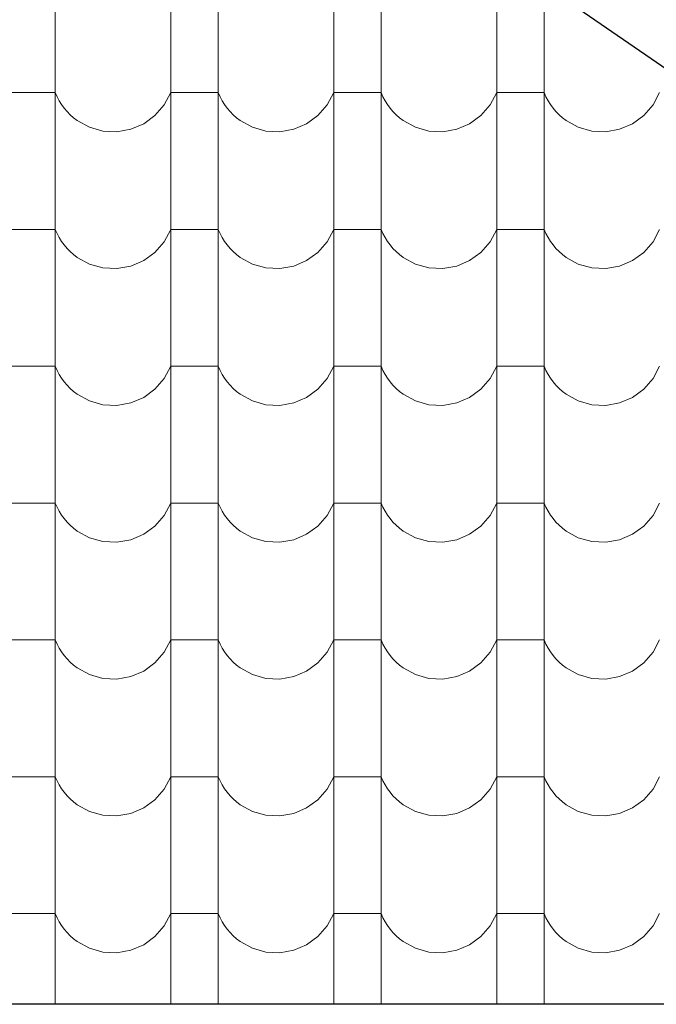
# Model space of a CAD drawing. Header units: millimetres. Extents: x -61343 to 9939, y -6894 to 7453.
# Tile 204 of 255: x 1628 to 1757, y -3576 to -3377. Entities that reach past the tile are written whole.
import ezdxf

# ---------------------------------------------------------------- set-up
doc = ezdxf.new("R2010")
doc.units = ezdxf.units.MM
doc.header["$MEASUREMENT"] = 0
doc.layers.add('810-G Ogólne', color=7, linetype='Continuous')
doc.layers.add('990-D Import IFC', color=7, linetype='Continuous')

# ---------------------------------------------------------------- blocks, each defined once
blk = doc.blocks.new('*X1822', base_point=(515069.4, 47309.9))
at = {"layer": '990-D Import IFC', "color": 251, "linetype": 'Continuous', "lineweight": 13, "true_color": 0x6a6a6a}
for p, q in [((526337.5, -17508.1), (526337.5, -17785.1)), ((526571.4, -17508.1), (526571.4, -17785.1)), ((526667.5, -17508.1), (526667.5, -17785.1)), ((526901.4, -17508.1), (526901.4, -17785.1)), ((526997.5, -17508.1), (526997.5, -17785.1)), ((527231.4, -17508.1), (527231.4, -17785.1)), ((527327.5, -17508.1), (527327.5, -17785.1)), ((526337.5, -17785.1), (526337.5, -18062.1)), ((526571.4, -17785.1), (526571.4, -18062.1)), ((526667.5, -17785.1), (526667.5, -18062.1)), ((526901.4, -17785.1), (526901.4, -18062.1)), ((526997.5, -17785.1), (526997.5, -18062.1)), ((527231.4, -17785.1), (527231.4, -18062.1)), ((527327.5, -17785.1), (527327.5, -18062.1)), ((526289.4, -17893.2), (526241.4, -17893.2)), ((526337.5, -17893.2), (526289.4, -17893.2)), ((526337.5, -17893.2), (526341.1, -17901.5)), ((526558.1, -17918.2), (526571.4, -17893.2)), ((526619.4, -17893.2), (526571.4, -17893.2)), ((526667.5, -17893.2), (526619.4, -17893.2)), ((526667.5, -17893.2), (526671.1, -17901.5)), ((526888.1, -17918.2), (526901.4, -17893.2)), ((526949.4, -17893.2), (526901.4, -17893.2)), ((526997.5, -17893.2), (526949.4, -17893.2)), ((526997.5, -17893.2), (527001.1, -17901.5)), ((527218.1, -17918.2), (527231.4, -17893.2)), ((527279.4, -17893.2), (527231.4, -17893.2)), ((527327.5, -17893.2), (527279.4, -17893.2)), ((527327.5, -17893.2), (527331.1, -17901.5)), ((527548.1, -17918.2), (527561.4, -17893.2)), ((526341.1, -17901.5), (526345.4, -17909.6)), ((526345.4, -17909.6), (526350.2, -17917.3)), ((526350.2, -17917.3), (526355.5, -17924.7)), ((526539.4, -17939.7), (526558.1, -17918.2)), ((526671.1, -17901.5), (526675.4, -17909.6)), ((526675.4, -17909.6), (526680.2, -17917.3)), ((526680.2, -17917.3), (526685.5, -17924.7)), ((526869.4, -17939.7), (526888.1, -17918.2)), ((527001.1, -17901.5), (527005.4, -17909.6)), ((527005.4, -17909.6), (527010.2, -17917.3)), ((527010.2, -17917.3), (527015.5, -17924.7)), ((527199.4, -17939.7), (527218.1, -17918.2)), ((527331.1, -17901.5), (527335.4, -17909.6)), ((527335.4, -17909.6), (527340.2, -17917.3)), ((527340.2, -17917.3), (527345.5, -17924.7)), ((527529.4, -17939.7), (527548.1, -17918.2)), ((526355.5, -17924.7), (526361.4, -17931.6)), ((526361.4, -17931.6), (526367.8, -17938.1)), ((526367.8, -17938.1), (526374.6, -17944.2)), ((526685.5, -17924.7), (526691.4, -17931.6)), ((526691.4, -17931.6), (526697.8, -17938.1)), ((526697.8, -17938.1), (526704.6, -17944.2)), ((527015.5, -17924.7), (527021.4, -17931.6)), ((527021.4, -17931.6), (527027.8, -17938.1)), ((527027.8, -17938.1), (527034.6, -17944.2)), ((527345.5, -17924.7), (527351.4, -17931.6)), ((527351.4, -17931.6), (527357.8, -17938.1)), ((527357.8, -17938.1), (527364.6, -17944.2)), ((526374.6, -17944.2), (526381.9, -17949.7)), ((526381.9, -17949.7), (526406.7, -17963.4)), ((526490.4, -17967.5), (526516.5, -17956.4)), ((526516.5, -17956.4), (526539.4, -17939.7)), ((526704.6, -17944.2), (526711.9, -17949.7)), ((526711.9, -17949.7), (526736.7, -17963.4)), ((526820.4, -17967.5), (526846.5, -17956.4)), ((526846.5, -17956.4), (526869.4, -17939.7)), ((527034.6, -17944.2), (527041.9, -17949.7)), ((527041.9, -17949.7), (527066.7, -17963.4)), ((527150.4, -17967.5), (527176.5, -17956.4)), ((527176.5, -17956.4), (527199.4, -17939.7)), ((527364.6, -17944.2), (527371.9, -17949.7)), ((527371.9, -17949.7), (527396.7, -17963.4)), ((527480.4, -17967.5), (527506.5, -17956.4)), ((527506.5, -17956.4), (527529.4, -17939.7)), ((526406.7, -17963.4), (526434.1, -17971.1)), ((526434.1, -17971.1), (526462.4, -17972.5)), ((526462.4, -17972.5), (526490.4, -17967.5)), ((526736.7, -17963.4), (526764.1, -17971.1)), ((526764.1, -17971.1), (526792.4, -17972.5)), ((526792.4, -17972.5), (526820.4, -17967.5)), ((527066.7, -17963.4), (527094.1, -17971.1)), ((527094.1, -17971.1), (527122.4, -17972.5)), ((527122.4, -17972.5), (527150.4, -17967.5)), ((527396.7, -17963.4), (527424.1, -17971.1)), ((527424.1, -17971.1), (527452.4, -17972.5)), ((527452.4, -17972.5), (527480.4, -17967.5)), ((526337.5, -18062.1), (526337.5, -18339.1)), ((526571.4, -18062.1), (526571.4, -18339.1)), ((526667.5, -18062.1), (526667.5, -18339.1)), ((526901.4, -18062.1), (526901.4, -18339.1)), ((526997.5, -18062.1), (526997.5, -18339.1)), ((527231.4, -18062.1), (527231.4, -18339.1)), ((527327.5, -18062.1), (527327.5, -18339.1)), ((526289.4, -18170.2), (526241.4, -18170.2)), ((526337.5, -18170.2), (526289.4, -18170.2)), ((526337.5, -18170.2), (526341.1, -18178.5)), ((526558.1, -18195.2), (526571.4, -18170.2)), ((526619.4, -18170.2), (526571.4, -18170.2)), ((526667.5, -18170.2), (526619.4, -18170.2)), ((526667.5, -18170.2), (526671.1, -18178.5)), ((526888.1, -18195.2), (526901.4, -18170.2)), ((526949.4, -18170.2), (526901.4, -18170.2)), ((526997.5, -18170.2), (526949.4, -18170.2)), ((526997.5, -18170.2), (527001.1, -18178.5)), ((527218.1, -18195.2), (527231.4, -18170.2)), ((527279.4, -18170.2), (527231.4, -18170.2)), ((527327.5, -18170.2), (527279.4, -18170.2)), ((527327.5, -18170.2), (527331.1, -18178.5)), ((527548.1, -18195.2), (527561.4, -18170.2)), ((526341.1, -18178.5), (526345.4, -18186.6)), ((526345.4, -18186.6), (526350.2, -18194.3)), ((526350.2, -18194.3), (526355.5, -18201.7)), ((526539.4, -18216.7), (526558.1, -18195.2)), ((526671.1, -18178.5), (526675.4, -18186.6)), ((526675.4, -18186.6), (526680.2, -18194.3)), ((526680.2, -18194.3), (526685.5, -18201.7)), ((526869.4, -18216.7), (526888.1, -18195.2)), ((527001.1, -18178.5), (527005.4, -18186.6)), ((527005.4, -18186.6), (527010.2, -18194.3)), ((527010.2, -18194.3), (527015.5, -18201.7)), ((527199.4, -18216.7), (527218.1, -18195.2)), ((527331.1, -18178.5), (527335.4, -18186.6)), ((527335.4, -18186.6), (527340.2, -18194.3)), ((527340.2, -18194.3), (527345.5, -18201.7)), ((527529.4, -18216.7), (527548.1, -18195.2)), ((526355.5, -18201.7), (526361.4, -18208.6)), ((526361.4, -18208.6), (526367.8, -18215.1)), ((526367.8, -18215.1), (526374.6, -18221.2)), ((526516.5, -18233.4), (526539.4, -18216.7)), ((526685.5, -18201.7), (526691.4, -18208.6)), ((526691.4, -18208.6), (526697.8, -18215.1)), ((526697.8, -18215.1), (526704.6, -18221.2)), ((526846.5, -18233.4), (526869.4, -18216.7)), ((527015.5, -18201.7), (527021.4, -18208.6)), ((527021.4, -18208.6), (527027.8, -18215.1)), ((527027.8, -18215.1), (527034.6, -18221.2)), ((527176.5, -18233.4), (527199.4, -18216.7)), ((527345.5, -18201.7), (527351.4, -18208.6)), ((527351.4, -18208.6), (527357.8, -18215.1)), ((527357.8, -18215.1), (527364.6, -18221.2)), ((527506.5, -18233.4), (527529.4, -18216.7)), ((526374.6, -18221.2), (526381.9, -18226.7)), ((526381.9, -18226.7), (526406.7, -18240.4)), ((526490.4, -18244.5), (526516.5, -18233.4)), ((526704.6, -18221.2), (526711.9, -18226.7)), ((526711.9, -18226.7), (526736.7, -18240.4)), ((526820.4, -18244.5), (526846.5, -18233.4)), ((527034.6, -18221.2), (527041.9, -18226.7)), ((527041.9, -18226.7), (527066.7, -18240.4)), ((527150.4, -18244.5), (527176.5, -18233.4)), ((527364.6, -18221.2), (527371.9, -18226.7)), ((527371.9, -18226.7), (527396.7, -18240.4)), ((527480.4, -18244.5), (527506.5, -18233.4)), ((526406.7, -18240.4), (526434.1, -18248.1)), ((526434.1, -18248.1), (526462.4, -18249.5)), ((526462.4, -18249.5), (526490.4, -18244.5)), ((526736.7, -18240.4), (526764.1, -18248.1)), ((526764.1, -18248.1), (526792.4, -18249.5)), ((526792.4, -18249.5), (526820.4, -18244.5)), ((527066.7, -18240.4), (527094.1, -18248.1)), ((527094.1, -18248.1), (527122.4, -18249.5)), ((527122.4, -18249.5), (527150.4, -18244.5)), ((527396.7, -18240.4), (527424.1, -18248.1)), ((527424.1, -18248.1), (527452.4, -18249.5)), ((527452.4, -18249.5), (527480.4, -18244.5)), ((526337.5, -18339.1), (526337.5, -18616.1)), ((526571.4, -18339.1), (526571.4, -18616.1)), ((526667.5, -18339.1), (526667.5, -18616.1)), ((526901.4, -18339.1), (526901.4, -18616.1)), ((526997.5, -18339.1), (526997.5, -18616.1)), ((527231.4, -18339.1), (527231.4, -18616.1)), ((527327.5, -18339.1), (527327.5, -18616.1)), ((526289.4, -18447.2), (526241.4, -18447.2)), ((526337.5, -18447.2), (526289.4, -18447.2)), ((526337.5, -18447.2), (526341.1, -18455.5)), ((526341.1, -18455.5), (526345.4, -18463.6)), ((526558.1, -18472.2), (526571.4, -18447.2)), ((526619.4, -18447.2), (526571.4, -18447.2)), ((526667.5, -18447.2), (526619.4, -18447.2)), ((526667.5, -18447.2), (526671.1, -18455.5)), ((526671.1, -18455.5), (526675.4, -18463.6)), ((526888.1, -18472.2), (526901.4, -18447.2)), ((526949.4, -18447.2), (526901.4, -18447.2)), ((526997.5, -18447.2), (526949.4, -18447.2)), ((526997.5, -18447.2), (527001.1, -18455.5)), ((527001.1, -18455.5), (527005.4, -18463.6)), ((527218.1, -18472.2), (527231.4, -18447.2)), ((527279.4, -18447.2), (527231.4, -18447.2)), ((527327.5, -18447.2), (527279.4, -18447.2)), ((527327.5, -18447.2), (527331.1, -18455.5)), ((527331.1, -18455.5), (527335.4, -18463.6)), ((527548.1, -18472.2), (527561.4, -18447.2)), ((526345.4, -18463.6), (526350.2, -18471.3)), ((526350.2, -18471.3), (526355.5, -18478.7)), ((526539.4, -18493.7), (526558.1, -18472.2)), ((526675.4, -18463.6), (526680.2, -18471.3)), ((526680.2, -18471.3), (526685.5, -18478.7)), ((526869.4, -18493.7), (526888.1, -18472.2)), ((527005.4, -18463.6), (527010.2, -18471.3)), ((527010.2, -18471.3), (527015.5, -18478.7)), ((527199.4, -18493.7), (527218.1, -18472.2)), ((527335.4, -18463.6), (527340.2, -18471.3)), ((527340.2, -18471.3), (527345.5, -18478.7)), ((527529.4, -18493.7), (527548.1, -18472.2)), ((526355.5, -18478.7), (526361.4, -18485.6)), ((526361.4, -18485.6), (526367.8, -18492.1)), ((526367.8, -18492.1), (526374.6, -18498.2)), ((526516.5, -18510.4), (526539.4, -18493.7)), ((526685.5, -18478.7), (526691.4, -18485.6)), ((526691.4, -18485.6), (526697.8, -18492.1)), ((526697.8, -18492.1), (526704.6, -18498.2)), ((526846.5, -18510.4), (526869.4, -18493.7)), ((527015.5, -18478.7), (527021.4, -18485.6)), ((527021.4, -18485.6), (527027.8, -18492.1)), ((527027.8, -18492.1), (527034.6, -18498.2)), ((527176.5, -18510.4), (527199.4, -18493.7)), ((527345.5, -18478.7), (527351.4, -18485.6)), ((527351.4, -18485.6), (527357.8, -18492.1)), ((527357.8, -18492.1), (527364.6, -18498.2)), ((527506.5, -18510.4), (527529.4, -18493.7)), ((526374.6, -18498.2), (526381.9, -18503.7)), ((526381.9, -18503.7), (526406.7, -18517.4)), ((526490.4, -18521.5), (526516.5, -18510.4)), ((526704.6, -18498.2), (526711.9, -18503.7)), ((526711.9, -18503.7), (526736.7, -18517.4)), ((526820.4, -18521.5), (526846.5, -18510.4)), ((527034.6, -18498.2), (527041.9, -18503.7)), ((527041.9, -18503.7), (527066.7, -18517.4)), ((527150.4, -18521.5), (527176.5, -18510.4)), ((527364.6, -18498.2), (527371.9, -18503.7)), ((527371.9, -18503.7), (527396.7, -18517.4)), ((527480.4, -18521.5), (527506.5, -18510.4)), ((526406.7, -18517.4), (526434.1, -18525.1)), ((526434.1, -18525.1), (526462.4, -18526.5)), ((526462.4, -18526.5), (526490.4, -18521.5)), ((526736.7, -18517.4), (526764.1, -18525.1)), ((526764.1, -18525.1), (526792.4, -18526.5)), ((526792.4, -18526.5), (526820.4, -18521.5)), ((527066.7, -18517.4), (527094.1, -18525.1)), ((527094.1, -18525.1), (527122.4, -18526.5)), ((527122.4, -18526.5), (527150.4, -18521.5)), ((527396.7, -18517.4), (527424.1, -18525.1)), ((527424.1, -18525.1), (527452.4, -18526.5)), ((527452.4, -18526.5), (527480.4, -18521.5)), ((526337.5, -18616.1), (526337.5, -18893.1)), ((526571.4, -18616.1), (526571.4, -18893.1)), ((526667.5, -18616.1), (526667.5, -18893.1)), ((526901.4, -18616.1), (526901.4, -18893.1)), ((526997.5, -18616.1), (526997.5, -18893.1)), ((527231.4, -18616.1), (527231.4, -18893.1)), ((527327.5, -18616.1), (527327.5, -18893.1)), ((526289.4, -18724.2), (526241.4, -18724.2)), ((526337.5, -18724.2), (526289.4, -18724.2)), ((526337.5, -18724.2), (526341.1, -18732.5)), ((526341.1, -18732.5), (526345.4, -18740.6)), ((526558.1, -18749.2), (526571.4, -18724.2)), ((526619.4, -18724.2), (526571.4, -18724.2)), ((526667.5, -18724.2), (526619.4, -18724.2)), ((526667.5, -18724.2), (526671.1, -18732.5)), ((526671.1, -18732.5), (526675.4, -18740.6)), ((526888.1, -18749.2), (526901.4, -18724.2)), ((526949.4, -18724.2), (526901.4, -18724.2)), ((526997.5, -18724.2), (526949.4, -18724.2)), ((526997.5, -18724.2), (527001.1, -18732.5)), ((527001.1, -18732.5), (527005.4, -18740.6)), ((527218.1, -18749.2), (527231.4, -18724.2)), ((527279.4, -18724.2), (527231.4, -18724.2)), ((527327.5, -18724.2), (527279.4, -18724.2)), ((527327.5, -18724.2), (527331.1, -18732.5)), ((527331.1, -18732.5), (527335.4, -18740.6)), ((527548.1, -18749.2), (527561.4, -18724.2)), ((526345.4, -18740.6), (526350.2, -18748.3)), ((526350.2, -18748.3), (526355.5, -18755.7)), ((526355.5, -18755.7), (526361.4, -18762.6)), ((526539.4, -18770.7), (526558.1, -18749.2)), ((526675.4, -18740.6), (526680.2, -18748.3)), ((526680.2, -18748.3), (526685.5, -18755.7)), ((526685.5, -18755.7), (526691.4, -18762.6)), ((526869.4, -18770.7), (526888.1, -18749.2)), ((527005.4, -18740.6), (527010.2, -18748.3)), ((527010.2, -18748.3), (527015.5, -18755.7)), ((527015.5, -18755.7), (527021.4, -18762.6)), ((527199.4, -18770.7), (527218.1, -18749.2)), ((527335.4, -18740.6), (527340.2, -18748.3)), ((527340.2, -18748.3), (527345.5, -18755.7)), ((527345.5, -18755.7), (527351.4, -18762.6)), ((527529.4, -18770.7), (527548.1, -18749.2)), ((526361.4, -18762.6), (526367.8, -18769.1)), ((526367.8, -18769.1), (526374.6, -18775.2)), ((526374.6, -18775.2), (526381.9, -18780.7)), ((526516.5, -18787.4), (526539.4, -18770.7)), ((526691.4, -18762.6), (526697.8, -18769.1)), ((526697.8, -18769.1), (526704.6, -18775.2)), ((526704.6, -18775.2), (526711.9, -18780.7)), ((526846.5, -18787.4), (526869.4, -18770.7)), ((527021.4, -18762.6), (527027.8, -18769.1)), ((527027.8, -18769.1), (527034.6, -18775.2)), ((527034.6, -18775.2), (527041.9, -18780.7)), ((527176.5, -18787.4), (527199.4, -18770.7)), ((527351.4, -18762.6), (527357.8, -18769.1)), ((527357.8, -18769.1), (527364.6, -18775.2)), ((527364.6, -18775.2), (527371.9, -18780.7)), ((527506.5, -18787.4), (527529.4, -18770.7)), ((526381.9, -18780.7), (526406.7, -18794.4)), ((526406.7, -18794.4), (526434.1, -18802.1)), ((526490.4, -18798.5), (526516.5, -18787.4)), ((526711.9, -18780.7), (526736.7, -18794.4)), ((526736.7, -18794.4), (526764.1, -18802.1)), ((526820.4, -18798.5), (526846.5, -18787.4)), ((527041.9, -18780.7), (527066.7, -18794.4)), ((527066.7, -18794.4), (527094.1, -18802.1)), ((527150.4, -18798.5), (527176.5, -18787.4)), ((527371.9, -18780.7), (527396.7, -18794.4)), ((527396.7, -18794.4), (527424.1, -18802.1)), ((527480.4, -18798.5), (527506.5, -18787.4)), ((526434.1, -18802.1), (526462.4, -18803.5)), ((526462.4, -18803.5), (526490.4, -18798.5)), ((526764.1, -18802.1), (526792.4, -18803.5)), ((526792.4, -18803.5), (526820.4, -18798.5)), ((527094.1, -18802.1), (527122.4, -18803.5)), ((527122.4, -18803.5), (527150.4, -18798.5)), ((527424.1, -18802.1), (527452.4, -18803.5)), ((527452.4, -18803.5), (527480.4, -18798.5)), ((526337.5, -18893.1), (526337.5, -19170.1)), ((526571.4, -18893.1), (526571.4, -19170.1)), ((526667.5, -18893.1), (526667.5, -19170.1)), ((526901.4, -18893.1), (526901.4, -19170.1)), ((526997.5, -18893.1), (526997.5, -19170.1)), ((527231.4, -18893.1), (527231.4, -19170.1)), ((527327.5, -18893.1), (527327.5, -19170.1)), ((526289.4, -19001.2), (526241.4, -19001.2)), ((526337.5, -19001.2), (526289.4, -19001.2)), ((526337.5, -19001.2), (526341.1, -19009.5)), ((526341.1, -19009.5), (526345.4, -19017.6)), ((526558.1, -19026.2), (526571.4, -19001.2)), ((526619.4, -19001.2), (526571.4, -19001.2)), ((526667.5, -19001.2), (526619.4, -19001.2)), ((526667.5, -19001.2), (526671.1, -19009.5)), ((526671.1, -19009.5), (526675.4, -19017.6)), ((526888.1, -19026.2), (526901.4, -19001.2)), ((526949.4, -19001.2), (526901.4, -19001.2)), ((526997.5, -19001.2), (526949.4, -19001.2)), ((526997.5, -19001.2), (527001.1, -19009.5)), ((527001.1, -19009.5), (527005.4, -19017.6)), ((527218.1, -19026.2), (527231.4, -19001.2)), ((527279.4, -19001.2), (527231.4, -19001.2)), ((527327.5, -19001.2), (527279.4, -19001.2)), ((527327.5, -19001.2), (527331.1, -19009.5)), ((527331.1, -19009.5), (527335.4, -19017.6)), ((527548.1, -19026.2), (527561.4, -19001.2)), ((526345.4, -19017.6), (526350.2, -19025.3)), ((526350.2, -19025.3), (526355.5, -19032.7)), ((526355.5, -19032.7), (526361.4, -19039.6)), ((526539.4, -19047.7), (526558.1, -19026.2)), ((526675.4, -19017.6), (526680.2, -19025.3)), ((526680.2, -19025.3), (526685.5, -19032.7)), ((526685.5, -19032.7), (526691.4, -19039.6)), ((526869.4, -19047.7), (526888.1, -19026.2)), ((527005.4, -19017.6), (527010.2, -19025.3)), ((527010.2, -19025.3), (527015.5, -19032.7)), ((527015.5, -19032.7), (527021.4, -19039.6)), ((527199.4, -19047.7), (527218.1, -19026.2)), ((527335.4, -19017.6), (527340.2, -19025.3)), ((527340.2, -19025.3), (527345.5, -19032.7)), ((527345.5, -19032.7), (527351.4, -19039.6)), ((527529.4, -19047.7), (527548.1, -19026.2)), ((526361.4, -19039.6), (526367.8, -19046.1)), ((526367.8, -19046.1), (526374.6, -19052.2)), ((526374.6, -19052.2), (526381.9, -19057.7)), ((526516.5, -19064.4), (526539.4, -19047.7)), ((526691.4, -19039.6), (526697.8, -19046.1)), ((526697.8, -19046.1), (526704.6, -19052.2)), ((526704.6, -19052.2), (526711.9, -19057.7)), ((526846.5, -19064.4), (526869.4, -19047.7)), ((527021.4, -19039.6), (527027.8, -19046.1)), ((527027.8, -19046.1), (527034.6, -19052.2)), ((527034.6, -19052.2), (527041.9, -19057.7)), ((527176.5, -19064.4), (527199.4, -19047.7)), ((527351.4, -19039.6), (527357.8, -19046.1)), ((527357.8, -19046.1), (527364.6, -19052.2)), ((527364.6, -19052.2), (527371.9, -19057.7)), ((527506.5, -19064.4), (527529.4, -19047.7)), ((526381.9, -19057.7), (526406.7, -19071.4)), ((526406.7, -19071.4), (526434.1, -19079.1)), ((526490.4, -19075.5), (526516.5, -19064.4)), ((526711.9, -19057.7), (526736.7, -19071.4)), ((526736.7, -19071.4), (526764.1, -19079.1)), ((526820.4, -19075.5), (526846.5, -19064.4)), ((527041.9, -19057.7), (527066.7, -19071.4)), ((527066.7, -19071.4), (527094.1, -19079.1)), ((527150.4, -19075.5), (527176.5, -19064.4)), ((527371.9, -19057.7), (527396.7, -19071.4)), ((527396.7, -19071.4), (527424.1, -19079.1)), ((527480.4, -19075.5), (527506.5, -19064.4)), ((526434.1, -19079.1), (526462.4, -19080.5)), ((526462.4, -19080.5), (526490.4, -19075.5)), ((526764.1, -19079.1), (526792.4, -19080.5)), ((526792.4, -19080.5), (526820.4, -19075.5)), ((527094.1, -19079.1), (527122.4, -19080.5)), ((527122.4, -19080.5), (527150.4, -19075.5)), ((527424.1, -19079.1), (527452.4, -19080.5)), ((527452.4, -19080.5), (527480.4, -19075.5)), ((526337.5, -19170.1), (526337.5, -19447.1)), ((526571.4, -19170.1), (526571.4, -19447.1)), ((526667.5, -19170.1), (526667.5, -19447.1)), ((526901.4, -19170.1), (526901.4, -19447.1)), ((526997.5, -19170.1), (526997.5, -19447.1)), ((527231.4, -19170.1), (527231.4, -19447.1)), ((527327.5, -19170.1), (527327.5, -19447.1)), ((526289.4, -19278.2), (526241.4, -19278.2)), ((526337.5, -19278.2), (526289.4, -19278.2)), ((526337.5, -19278.2), (526341.1, -19286.5)), ((526341.1, -19286.5), (526345.4, -19294.6)), ((526558.1, -19303.2), (526571.4, -19278.2)), ((526619.4, -19278.2), (526571.4, -19278.2)), ((526667.5, -19278.2), (526619.4, -19278.2)), ((526667.5, -19278.2), (526671.1, -19286.5)), ((526671.1, -19286.5), (526675.4, -19294.6)), ((526888.1, -19303.2), (526901.4, -19278.2)), ((526949.4, -19278.2), (526901.4, -19278.2)), ((526997.5, -19278.2), (526949.4, -19278.2)), ((526997.5, -19278.2), (527001.1, -19286.5)), ((527001.1, -19286.5), (527005.4, -19294.6)), ((527218.1, -19303.2), (527231.4, -19278.2)), ((527279.4, -19278.2), (527231.4, -19278.2)), ((527327.5, -19278.2), (527279.4, -19278.2)), ((527327.5, -19278.2), (527331.1, -19286.5)), ((527331.1, -19286.5), (527335.4, -19294.6)), ((527548.1, -19303.2), (527561.4, -19278.2)), ((526345.4, -19294.6), (526350.2, -19302.3)), ((526350.2, -19302.3), (526355.5, -19309.7)), ((526355.5, -19309.7), (526361.4, -19316.6)), ((526539.4, -19324.7), (526558.1, -19303.2)), ((526675.4, -19294.6), (526680.2, -19302.3)), ((526680.2, -19302.3), (526685.5, -19309.7)), ((526685.5, -19309.7), (526691.4, -19316.6)), ((526869.4, -19324.7), (526888.1, -19303.2)), ((527005.4, -19294.6), (527010.2, -19302.3)), ((527010.2, -19302.3), (527015.5, -19309.7)), ((527015.5, -19309.7), (527021.4, -19316.6)), ((527199.4, -19324.7), (527218.1, -19303.2)), ((527335.4, -19294.6), (527340.2, -19302.3)), ((527340.2, -19302.3), (527345.5, -19309.7)), ((527345.5, -19309.7), (527351.4, -19316.6)), ((527529.4, -19324.7), (527548.1, -19303.2)), ((526361.4, -19316.6), (526367.8, -19323.1)), ((526367.8, -19323.1), (526374.6, -19329.2)), ((526374.6, -19329.2), (526381.9, -19334.7)), ((526516.5, -19341.4), (526539.4, -19324.7)), ((526691.4, -19316.6), (526697.8, -19323.1)), ((526697.8, -19323.1), (526704.6, -19329.2)), ((526704.6, -19329.2), (526711.9, -19334.7)), ((526846.5, -19341.4), (526869.4, -19324.7)), ((527021.4, -19316.6), (527027.8, -19323.1)), ((527027.8, -19323.1), (527034.6, -19329.2)), ((527034.6, -19329.2), (527041.9, -19334.7)), ((527176.5, -19341.4), (527199.4, -19324.7)), ((527351.4, -19316.6), (527357.8, -19323.1)), ((527357.8, -19323.1), (527364.6, -19329.2)), ((527364.6, -19329.2), (527371.9, -19334.7)), ((527506.5, -19341.4), (527529.4, -19324.7)), ((526381.9, -19334.7), (526406.7, -19348.4)), ((526406.7, -19348.4), (526434.1, -19356.1)), ((526462.4, -19357.5), (526490.4, -19352.5)), ((526490.4, -19352.5), (526516.5, -19341.4)), ((526711.9, -19334.7), (526736.7, -19348.4)), ((526736.7, -19348.4), (526764.1, -19356.1)), ((526792.4, -19357.5), (526820.4, -19352.5)), ((526820.4, -19352.5), (526846.5, -19341.4)), ((527041.9, -19334.7), (527066.7, -19348.4)), ((527066.7, -19348.4), (527094.1, -19356.1)), ((527122.4, -19357.5), (527150.4, -19352.5)), ((527150.4, -19352.5), (527176.5, -19341.4)), ((527371.9, -19334.7), (527396.7, -19348.4)), ((527396.7, -19348.4), (527424.1, -19356.1)), ((527452.4, -19357.5), (527480.4, -19352.5)), ((527480.4, -19352.5), (527506.5, -19341.4)), ((526434.1, -19356.1), (526462.4, -19357.5)), ((526764.1, -19356.1), (526792.4, -19357.5)), ((527094.1, -19356.1), (527122.4, -19357.5)), ((527424.1, -19356.1), (527452.4, -19357.5)), ((526337.5, -19447.1), (526337.5, -19724.1)), ((526571.4, -19447.1), (526571.4, -19724.1)), ((526667.5, -19447.1), (526667.5, -19724.1)), ((526901.4, -19447.1), (526901.4, -19724.1)), ((526997.5, -19447.1), (526997.5, -19724.1)), ((527231.4, -19447.1), (527231.4, -19724.1)), ((527327.5, -19447.1), (527327.5, -19724.1)), ((526289.4, -19555.2), (526241.4, -19555.2)), ((526337.5, -19555.2), (526289.4, -19555.2)), ((526337.5, -19555.2), (526341.1, -19563.5)), ((526341.1, -19563.5), (526345.4, -19571.6)), ((526345.4, -19571.6), (526350.2, -19579.3)), ((526558.1, -19580.2), (526571.4, -19555.2)), ((526619.4, -19555.2), (526571.4, -19555.2)), ((526667.5, -19555.2), (526619.4, -19555.2)), ((526667.5, -19555.2), (526671.1, -19563.5)), ((526671.1, -19563.5), (526675.4, -19571.6)), ((526675.4, -19571.6), (526680.2, -19579.3)), ((526888.1, -19580.2), (526901.4, -19555.2)), ((526949.4, -19555.2), (526901.4, -19555.2)), ((526997.5, -19555.2), (526949.4, -19555.2)), ((526997.5, -19555.2), (527001.1, -19563.5)), ((527001.1, -19563.5), (527005.4, -19571.6)), ((527005.4, -19571.6), (527010.2, -19579.3)), ((527218.1, -19580.2), (527231.4, -19555.2)), ((527279.4, -19555.2), (527231.4, -19555.2)), ((527327.5, -19555.2), (527279.4, -19555.2)), ((527327.5, -19555.2), (527331.1, -19563.5)), ((527331.1, -19563.5), (527335.4, -19571.6)), ((527335.4, -19571.6), (527340.2, -19579.3)), ((527548.1, -19580.2), (527561.4, -19555.2)), ((526350.2, -19579.3), (526355.5, -19586.7)), ((526355.5, -19586.7), (526361.4, -19593.6)), ((526539.4, -19601.7), (526558.1, -19580.2)), ((526680.2, -19579.3), (526685.5, -19586.7)), ((526685.5, -19586.7), (526691.4, -19593.6)), ((526869.4, -19601.7), (526888.1, -19580.2)), ((527010.2, -19579.3), (527015.5, -19586.7)), ((527015.5, -19586.7), (527021.4, -19593.6)), ((527199.4, -19601.7), (527218.1, -19580.2)), ((527340.2, -19579.3), (527345.5, -19586.7)), ((527345.5, -19586.7), (527351.4, -19593.6)), ((527529.4, -19601.7), (527548.1, -19580.2)), ((526361.4, -19593.6), (526367.8, -19600.1)), ((526367.8, -19600.1), (526374.6, -19606.2)), ((526374.6, -19606.2), (526381.9, -19611.7)), ((526381.9, -19611.7), (526406.7, -19625.4)), ((526516.5, -19618.4), (526539.4, -19601.7)), ((526691.4, -19593.6), (526697.8, -19600.1)), ((526697.8, -19600.1), (526704.6, -19606.2)), ((526704.6, -19606.2), (526711.9, -19611.7)), ((526711.9, -19611.7), (526736.7, -19625.4)), ((526846.5, -19618.4), (526869.4, -19601.7)), ((527021.4, -19593.6), (527027.8, -19600.1)), ((527027.8, -19600.1), (527034.6, -19606.2)), ((527034.6, -19606.2), (527041.9, -19611.7)), ((527041.9, -19611.7), (527066.7, -19625.4)), ((527176.5, -19618.4), (527199.4, -19601.7)), ((527351.4, -19593.6), (527357.8, -19600.1)), ((527357.8, -19600.1), (527364.6, -19606.2)), ((527364.6, -19606.2), (527371.9, -19611.7)), ((527371.9, -19611.7), (527396.7, -19625.4)), ((527506.5, -19618.4), (527529.4, -19601.7)), ((526406.7, -19625.4), (526434.1, -19633.1)), ((526434.1, -19633.1), (526462.4, -19634.5)), ((526462.4, -19634.5), (526490.4, -19629.5)), ((526490.4, -19629.5), (526516.5, -19618.4)), ((526736.7, -19625.4), (526764.1, -19633.1)), ((526764.1, -19633.1), (526792.4, -19634.5)), ((526792.4, -19634.5), (526820.4, -19629.5)), ((526820.4, -19629.5), (526846.5, -19618.4)), ((527066.7, -19625.4), (527094.1, -19633.1)), ((527094.1, -19633.1), (527122.4, -19634.5)), ((527122.4, -19634.5), (527150.4, -19629.5)), ((527150.4, -19629.5), (527176.5, -19618.4)), ((527396.7, -19625.4), (527424.1, -19633.1)), ((527424.1, -19633.1), (527452.4, -19634.5)), ((527452.4, -19634.5), (527480.4, -19629.5)), ((527480.4, -19629.5), (527506.5, -19618.4)), ((526337.5, -19724.1), (526337.5, -19738.8)), ((526571.4, -19724.1), (526571.4, -19738.8)), ((526667.5, -19724.1), (526667.5, -19738.8)), ((526901.4, -19724.1), (526901.4, -19738.8)), ((526997.5, -19724.1), (526997.5, -19738.8)), ((527231.4, -19724.1), (527231.4, -19738.8)), ((527327.5, -19724.1), (527327.5, -19738.8))]:
    blk.add_line(p, q, dxfattribs=at)
blk = doc.blocks.new('Wypełnienie_6_3', base_point=(515069.4, 47309.9))
at = {"layer": '990-D Import IFC', "color": 251, "linetype": 'Continuous', "lineweight": 13, "true_color": 0x6a6a6a}
blk.add_blockref('*X1822', (515069.4, 47309.9), dxfattribs=at)

msp = doc.modelspace()

# ---------------------------------------------------------------- linework, layer by layer
at = {"layer": '810-G Ogólne', "color": 7, "linetype": 'Continuous', "lineweight": 25}
for p, q in [((2034.669, -3576.299), (1459.669, -3181.299)), ((4848.669, -3576.299), (812.669, -3576.299))]:
    msp.add_line(p, q, dxfattribs=at)
at = {"layer": '990-D Import IFC', "color": 7, "linetype": 'Continuous', "lineweight": 13}
msp.add_lwpolyline([(1399.669, -3181.299), (824.669, -3576.299), (4836.669, -3576.299), (4292.669, -3181.299), (4232.373, -3225.08), (4233.306, -3181.299), (3972.204, -3181.299), (3972.204, -3221.126), (3916.26, -3221.126), (3916.26, -3181.299)], close=True, dxfattribs=at)
msp.add_lwpolyline([(824.669, -3576.299), (4848.669, -3576.299, -0.1474768)], format="xyb", dxfattribs=at)

# ---------------------------------------------------------------- block references
at = {"layer": '990-D Import IFC', "color": 251, "linetype": 'Continuous', "lineweight": 13, "true_color": 0x6a6a6a, "xscale": 0.1, "yscale": 0.1, "zscale": 0.1}
msp.add_blockref('Wypełnienie_6_3', (508.562, 3128.573), dxfattribs=at)

doc.saveas('drawing.dxf')
